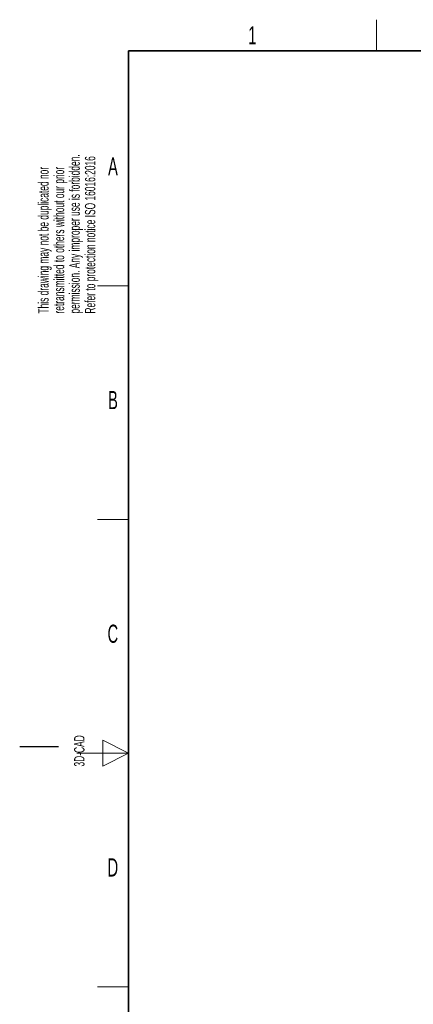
# Paper-space layout 'Blatt2' of a CAD drawing. Header units: millimetres. Extents: x 5 to 418, y 2 to 292.
# Tile 2 of 53: x 5 to 81, y 99 to 288. Entities that reach past the tile are written whole.
import ezdxf

# ---------------------------------------------------------------- set-up
doc = ezdxf.new("R2010")
doc.units = ezdxf.units.MM
doc.layers.add('SLD-0', color=7, linetype='Continuous')
doc.styles.add('SLDTEXTSTYLE0', font='TXT', dxfattribs={"width": 0.605})

psp = doc.layouts.new('Blatt2')

# ---------------------------------------------------------------- linework, layer by layer
at = {"layer": 'SLD-0', "lineweight": 18}
for p, q in [((73.75, 282.5), (73.75, 288.5)), ((20, 237.25), (26, 237.25)), ((20, 192.25), (26, 192.25)), ((26, 147.25), (21, 149.75)), ((21, 149.75), (21, 144.75)), ((16, 147.25), (26, 147.25)), ((21, 144.75), (26, 147.25)), ((20, 102.25), (26, 102.25))]:
    psp.add_line(p, q, dxfattribs=at)
at = {"layer": 'SLD-0', "lineweight": 35}
for p, q in [((408, 282.5), (26, 282.5)), ((26, 282.5), (26, 12))]:
    psp.add_line(p, q, dxfattribs=at)
at = {"layer": 'SLD-0'}
psp.add_line((12.5, 148.5), (5, 148.5), dxfattribs=at)

# ---------------------------------------------------------------- texts
at = {"layer": 'SLD-0', "char_height": 3.5, "attachment_point": 2, "style": 'SLDTEXTSTYLE0'}
for s, insert in [('1', (49.85, 287.24)), ('A', (22.98, 262)), ('B', (22.98, 217)), ('C', (22.96, 172)), ('D', (22.96, 127))]:
    psp.add_mtext(s, dxfattribs=dict(at, insert=insert))
at = {"layer": 'SLD-0', "char_height": 2, "attachment_point": 1, "rotation": 90, "style": 'SLDTEXTSTYLE0'}
for s, insert in [('permission. Any improper use is forbidden.', (14.58, 231.91)), ('Refer to protection notice ISO 16016:2016', (17.58, 231.91)), ('retransmitted to others without our prior', (11.58, 231.91)), ('This drawing may not be duplicated nor', (8.58, 231.91)), ('3D-CAD', (15.49, 144.68)), ('noch Dritten zugänglich gemacht werden, und sie darf durch den Empfänger oder', (12.23, 7.24)), ('Ohne unsere vorherige Zustimmung darf diese Zeichnung weder vervielfältigt,', (9.23, 7.24))]:
    psp.add_mtext(s, dxfattribs=dict(at, insert=insert))

doc.saveas('drawing.dxf')
